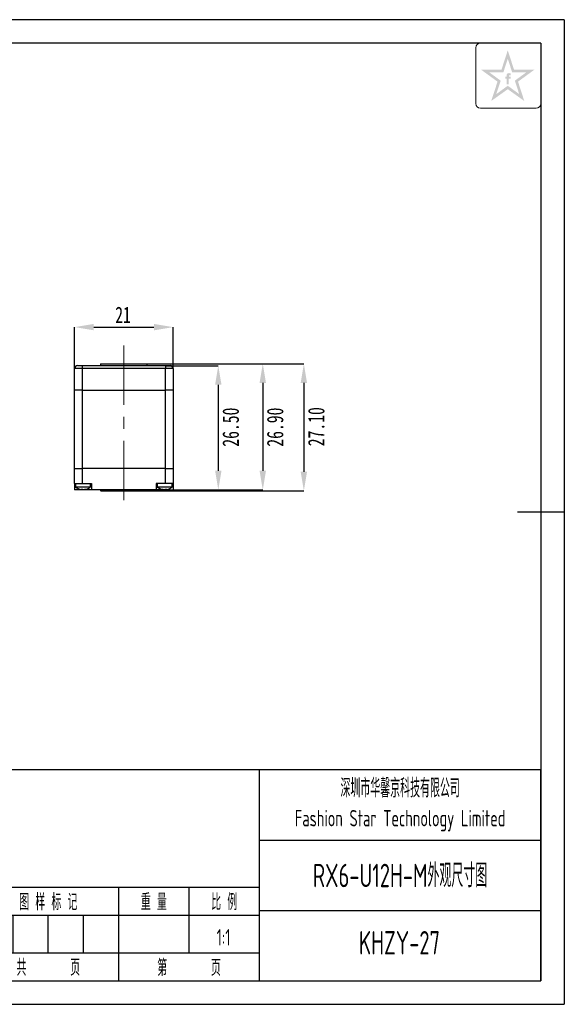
# Model space of a CAD drawing. Header units: inches. Extents: x 218 to 516, y -5 to 205.
# Tile 3 of 3: x 400 to 516, y -5 to 205. Entities that reach past the tile are written whole.
import ezdxf
from ezdxf.enums import TextEntityAlignment as Align

# ---------------------------------------------------------------- set-up
doc = ezdxf.new("R2010")
doc.units = ezdxf.units.IN
doc.header["$MEASUREMENT"] = 0
doc.linetypes.add('CENTER2', pattern=[28.575, 19.05, -3.175, 3.175, -3.175])
doc.linetypes.add('CENTERX2', pattern=[20.32, 12.7, -2.54, 2.54, -2.54])
for name, color, linetype in [('1轮廓实线层', 7, 'Continuous'), ('2细线层', 4, 'Continuous'), ('3中心线层', 1, 'CENTER2'), ('6文字层', 3, 'Continuous'), ('7标注层', 4, 'Continuous'), ('图框层', 7, 'Continuous')]:
    doc.layers.add(name, color=color, linetype=linetype)
doc.styles.add('PC_TEXTSTYLE', font='ISOCP.SHX', dxfattribs={"width": 0.707, "bigfont": 'GBCBIG.SHX'})
doc.styles.add('PC_TEXTSTYLE4', font='ISOCP.SHX', dxfattribs={"width": 0.707, "bigfont": 'GBCBIG.SHX'})
doc.styles.add('SLDTEXTSTYLE5', font='TXT', dxfattribs={"width": 0.7})
doc.dimstyles.new('SLDDIMSTYLE0', dxfattribs={"dimtxt": 3.5, "dimasz": 4.08, "dimexe": 0, "dimexo": 0.0625, "dimgap": 0.875, "dimtad": 2, "dimrnd": 1e-09, "dimzin": 4, "dimdsep": 46, "dimtxsty": 'SLDTEXTSTYLE5', "dimsah": 1, "dimcen": 0.09, "dimadec": 0, "dimazin": 1, "dimtfac": 1, "dimtofl": 0, "dimtmove": 0, "dimatfit": 3, "dimfxl": 1, "dimfrac": 2, "dimtolj": 1, "dimtzin": 12, "dimarcsym": 0})
doc.dimstyles.new('SLDDIMSTYLE3', dxfattribs={"dimtxt": 3.5, "dimasz": 4.08, "dimexe": 0, "dimexo": 0.0625, "dimgap": 0.875, "dimtad": 2, "dimrnd": 1e-09, "dimzin": 12, "dimdsep": 46, "dimtxsty": 'SLDTEXTSTYLE5', "dimsah": 1, "dimcen": 0.09, "dimadec": 0, "dimazin": 3, "dimtfac": 1, "dimtofl": 0, "dimtmove": 0, "dimatfit": 3, "dimfxl": 1, "dimfrac": 2, "dimtolj": 1, "dimtzin": 12, "dimarcsym": 0})

# ---------------------------------------------------------------- blocks, each defined once
blk = doc.blocks.new('ZwmFrameMain_1_A4^_^无分区图框^_^landscape')
at = {"layer": '1轮廓实线层'}
for p, q in [((123.5, 205), (123.5, 195)), ((0, 0), (0, 200)), ((267, 200), (0, 200)), ((267, 200), (267, 0)), ((-25, 100), (5, 100)), ((272, 100), (262, 100)), ((123.5, -5), (123.5, 5)), ((0, 0), (267, 0))]:
    blk.add_line(p, q, dxfattribs=at)
at = {"layer": '2细线层'}
for p, q in [((-25, -5), (-25, 205)), ((272, 205), (-25, 205)), ((272, 205), (272, -5)), ((-25, -5), (272, -5))]:
    blk.add_line(p, q, dxfattribs=at)
blk = doc.blocks.new('ZwmFrameMain_1_标题栏1')
at = {"layer": '1轮廓实线层'}
for p, q in [((-180, 0), (-180, 45)), ((0, 45), (-180, 45)), ((-172, 20), (-172, 45)), ((-165, 20), (-165, 45)), ((-145, 20), (-145, 45)), ((-130, 20), (-130, 45)), ((-120, 0), (-120, 45)), ((0, 0), (0, 45)), ((-60, 30), (0, 30)), ((-180, 20), (-60, 20)), ((-165, 0), (-165, 20)), ((-150, 0), (-150, 20)), ((-135, 0), (-135, 20)), ((-60, 15), (0, 15)), ((-180, 0), (0, 0))]:
    blk.add_line(p, q, dxfattribs=at)
at = {"layer": '1轮廓实线层', "color": 7}
for p, q in [((-60, 0), (-60, 45)), ((-180, 25), (-120, 25))]:
    blk.add_line(p, q, dxfattribs=at)
at = {"layer": '2细线层'}
for p, q in [((-180, 40), (-120, 40)), ((-180, 35), (-120, 35)), ((-180, 30), (-120, 30)), ((-90, 0), (-90, 20)), ((-75, 6), (-75, 20)), ((-180, 15), (-120, 15)), ((-120, 14), (-60, 14)), ((-112.5, 6), (-112.5, 14)), ((-105, 6), (-105, 14)), ((-97.5, 6), (-97.5, 14)), ((-180, 10), (-120, 10)), ((-180, 5), (-120, 5)), ((-120, 6), (-60, 6))]:
    blk.add_line(p, q, dxfattribs=at)
at = {"layer": '6文字层', "style": 'PC_TEXTSTYLE', "width": 0.667}
for s, p in [('标记', (-176, 22.5)), ('处数', (-168.5, 22.5)), (' 更改文件号 ', (-155, 22.5)), (' 签 字 ', (-137.5, 22.5)), (' 日期 ', (-125, 22.5)), (' 设 计 ', (-172.5, 17.51)), (' 标准化 ', (-142.5, 17.51)), (' 图 样 标 记 ', (-105, 17)), (' 重 量 ', (-82.5, 17)), (' 比 例 ', (-67.5, 17)), (' 审 核 ', (-172.5, 7.5)), (' 工 艺 ', (-172.5, 2.5)), (' 日 期 ', (-142.5, 2.5)), ('共       页', (-105, 3)), ('第       页', (-75, 3))]:
    blk.add_text(s, height=3.5, dxfattribs=at).set_placement(p, align=Align.MIDDLE)
at = {"layer": '6文字层', "style": 'PC_TEXTSTYLE', "flags": 8}
for tag, height, width, p, p2 in [('企业名称', 5, 3.445461, (-54.29, 34.82), (-5.27, 34.82)), ('产品名称或材料标记', 7, 1.034456, (-113.46, 28.64), (-66.42, 28.64)), ('图样名称', 5, 3.480264, (-54.79, 19.98), (-5.27, 19.98)), ('标准化', 3.5, 1.756036, (-133.83, 15.37), (-120.75, 15.37)), ('重量', 3.5, 2.448074, (-88.46, 7.54), (-76.55, 7.54)), ('比例', 3.5, 2.367734, (-73.35, 7.54), (-61.93, 7.54)), ('图样代号', 5, 3.489916, (-54.79, 5.63), (-5.52, 5.63)), ('审核', 3.5, 2.723972, (-163.99, 5.37), (-150.63, 5.37)), ('工艺', 3.5, 2.851598, (-164.21, 0.37), (-150.89, 0.37)), ('日期', 3.5, 2.733185, (-133.83, 0.37), (-120.75, 0.37)), ('共几页', 3.5, 0.953151, (-108.58, 1.48), (-101.56, 1.48))]:
    blk.add_attdef(tag, text='', height=height, dxfattribs=dict(at, width=width)).set_placement(p, p2, align=Align.FIT)
at = {"layer": '6文字层', "style": 'PC_TEXTSTYLE', "width": 9.901758, "flags": 8}
blk.add_attdef('设计', text='', height=3.5, rotation=359.5768, dxfattribs=at).set_placement((-164.23, 15.37), (-150.37, 15.27), align=Align.FIT)
at = {"layer": '6文字层', "color": 3, "style": 'PC_TEXTSTYLE', "width": 0.96618, "flags": 8}
blk.add_attdef('第几页', text='', height=3.5, dxfattribs=at).set_placement((-78.29, 1.5), (-71.16, 1.5), align=Align.FIT)
at = {"layer": '6文字层', "color": 0, "style": 'PC_TEXTSTYLE', "width": 0.715273, "flags": 8}
blk.add_attdef('图纸张数', text='', height=3.5, dxfattribs=at).set_placement((-2.66, -3.87), (4.46, -3.87), align=Align.FIT)
blk = doc.blocks.new('*D73')
at = {"layer": '7标注层', "color": 0, "lineweight": -2}
for p, q in [((411.54, 130.67), (411.54, 139.43)), ((415.62, 139.43), (428.46, 139.43)), ((432.54, 130.67), (432.54, 139.43))]:
    blk.add_line(p, q, dxfattribs=at)
at = {"layer": '7标注层', "color": 0}
for points in [[(415.62, 140.11), (415.62, 138.75), (411.54, 139.43)], [(428.46, 138.75), (428.46, 140.11), (432.54, 139.43)]]:
    blk.add_solid(points, dxfattribs=at)
at = {"layer": 'Defpoints', "color": 0}
for p in [(432.54, 139.43), (411.54, 130.61), (432.54, 130.61)]:
    blk.add_point(p, dxfattribs=at)
at = {"layer": '7标注层', "color": 0, "insert": (421.86, 143.8), "char_height": 3.5, "attachment_point": 2, "style": 'SLDTEXTSTYLE5'}
blk.add_mtext('\\A1;21', dxfattribs=at)
blk = doc.blocks.new('*D74')
at = {"layer": '7标注层', "color": 0, "lineweight": -2}
for p, q in [((431, 131.21), (442.17, 131.21)), ((442.17, 127.13), (442.17, 108.79)), ((432.6, 104.71), (442.17, 104.71))]:
    blk.add_line(p, q, dxfattribs=at)
at = {"layer": '7标注层', "color": 0}
for points in [[(442.85, 127.13), (441.49, 127.13), (442.17, 131.21)], [(441.49, 108.79), (442.85, 108.79), (442.17, 104.71)]]:
    blk.add_solid(points, dxfattribs=at)
at = {"layer": 'Defpoints', "color": 0}
for p in [(430.94, 131.21), (432.54, 104.71), (442.17, 104.71)]:
    blk.add_point(p, dxfattribs=at)
at = {"layer": '7标注层', "color": 0, "insert": (443.05, 118.1), "char_height": 3.5, "attachment_point": 2, "rotation": 90, "style": 'SLDTEXTSTYLE5'}
blk.add_mtext('\\A1;26.50', dxfattribs=at)
blk = doc.blocks.new('*D75')
at = {"layer": '7标注层', "color": 0, "lineweight": -2}
for p, q in [((426.6, 131.61), (451.65, 131.61)), ((451.65, 127.53), (451.65, 108.79)), ((432.6, 104.71), (451.65, 104.71))]:
    blk.add_line(p, q, dxfattribs=at)
at = {"layer": '7标注层', "color": 0}
for points in [[(452.33, 127.53), (450.97, 127.53), (451.65, 131.61)], [(450.97, 108.79), (452.33, 108.79), (451.65, 104.71)]]:
    blk.add_solid(points, dxfattribs=at)
at = {"layer": 'Defpoints', "color": 0}
for p in [(426.54, 131.61), (432.54, 104.71), (451.65, 104.71)]:
    blk.add_point(p, dxfattribs=at)
at = {"layer": '7标注层', "color": 0, "insert": (452.52, 118.1), "char_height": 3.5, "attachment_point": 2, "rotation": 90, "style": 'SLDTEXTSTYLE5'}
blk.add_mtext('\\A1;26.90', dxfattribs=at)
blk = doc.blocks.new('*D76')
at = {"layer": '7标注层', "color": 0, "lineweight": -2}
for p, q in [((417.1, 131.61), (460.41, 131.61)), ((460.41, 127.53), (460.41, 108.59)), ((417.1, 104.51), (460.41, 104.51))]:
    blk.add_line(p, q, dxfattribs=at)
at = {"layer": '7标注层', "color": 0}
for points in [[(461.09, 127.53), (459.73, 127.53), (460.41, 131.61)], [(459.73, 108.59), (461.09, 108.59), (460.41, 104.51)]]:
    blk.add_solid(points, dxfattribs=at)
at = {"layer": 'Defpoints', "color": 0}
for p in [(417.04, 131.61), (417.04, 104.51), (460.41, 104.51)]:
    blk.add_point(p, dxfattribs=at)
at = {"layer": '7标注层', "color": 0, "insert": (461.29, 118.19), "char_height": 3.5, "attachment_point": 2, "rotation": 90, "style": 'SLDTEXTSTYLE5'}
blk.add_mtext('\\A1;27.10', dxfattribs=at)

msp = doc.modelspace()

# ---------------------------------------------------------------- hatches: boundary and pattern name
at = {"layer": '6文字层', "lineweight": 5}
h = msp.add_hatch(color=2, dxfattribs=at)
edge = h.paths.add_edge_path(flags=0)
edge.add_line((504.104, 192.419), (504.5, 192.419))
edge.add_line((504.5, 192.419), (504.5, 192.845))
edge.add_line((504.5, 192.845), (504.109, 192.845))
edge.add_line((504.109, 192.845), (504.109, 193.053))
edge.add_spline(control_points=[(504.109, 193.053), (504.109, 193.078), (504.108, 193.174), (504.296, 193.144), (504.415, 193.127), (504.482, 193.11), (504.509, 193.102)], knot_values=[0, 0, 0, 0, 1.4943482, 5.8188355, 8.4876202, 10.3632598, 10.3632598, 10.3632598, 10.3632598], degree=3, periodic=0)
edge.add_line((504.509, 193.102), (504.509, 193.539))
edge.add_spline(control_points=[(504.509, 193.539), (504.438, 193.556), (504.265, 193.597), (504.017, 193.618), (503.788, 193.514), (503.672, 193.37), (503.652, 193.26), (503.647, 193.229)], knot_values=[0, 0, 0, 0, 4.9341397, 11.9452686, 16.0265909, 21.3569295, 23.4510995, 23.4510995, 23.4510995, 23.4510995], degree=3, periodic=0)
edge.add_line((503.647, 193.229), (503.647, 192.845))
edge.add_line((503.647, 192.845), (503.361, 192.845))
edge.add_line((503.361, 192.845), (503.361, 192.419))
edge.add_line((503.361, 192.419), (503.65, 192.419))
edge.add_line((503.65, 192.419), (503.65, 191.229))
edge.add_line((503.65, 191.229), (504.104, 191.229))
edge.add_line((504.104, 191.229), (504.104, 192.419))
h.paths.add_polyline_path([(509.56, 194.333), (505.22, 194.333), (503.88, 198.473), (502.54, 194.333), (498.2, 194.333), (501.695, 191.785), (500.355, 187.656), (503.88, 190.181), (507.406, 187.656), (506.066, 191.785)])
h.paths.add_polyline_path([(505.394, 191.997), (506.326, 189.124), (503.88, 190.914), (501.434, 189.124), (502.367, 191.997), (499.913, 193.786), (502.945, 193.786), (503.88, 196.673), (504.816, 193.786), (507.848, 193.786)], flags=16)

# ---------------------------------------------------------------- linework, layer by layer
at = {"color": 7, "linetype": 'Continuous', "lineweight": 25}
for p, q in [((413.138, 130.612), (411.538, 130.612)), ((411.538, 126.012), (411.538, 130.612)), ((412.138, 131.212), (413.138, 131.212)), ((413.138, 131.212), (413.138, 130.612)), ((413.138, 131.212), (430.938, 131.212)), ((413.138, 130.612), (413.138, 126.012)), ((430.938, 130.612), (413.138, 130.612)), ((417.038, 131.612), (417.038, 131.212)), ((417.038, 131.612), (427.038, 131.612)), ((427.038, 131.212), (427.038, 131.612)), ((430.938, 131.212), (430.938, 130.612)), ((430.938, 131.212), (431.938, 131.212)), ((430.938, 126.012), (430.938, 130.612)), ((432.538, 130.612), (430.938, 130.612)), ((432.538, 130.612), (432.538, 126.012)), ((413.138, 126.012), (411.538, 126.012)), ((411.538, 109.312), (411.538, 126.012)), ((413.138, 126.012), (430.938, 126.012)), ((413.138, 126.012), (413.138, 109.312)), ((432.538, 126.012), (430.938, 126.012)), ((430.938, 109.312), (430.938, 126.012)), ((432.538, 126.012), (432.538, 109.312)), ((411.538, 106.062), (411.538, 109.312)), ((411.538, 109.312), (413.138, 109.312)), ((413.138, 109.312), (413.138, 106.062)), ((430.938, 109.312), (413.138, 109.312)), ((430.938, 106.062), (430.938, 109.312)), ((430.938, 109.312), (432.538, 109.312)), ((432.538, 109.312), (432.538, 106.062)), ((411.538, 106.062), (413.138, 106.062)), ((411.538, 106.062), (411.538, 104.712)), ((411.738, 106.062), (411.738, 105.341)), ((411.738, 105.341), (412.725, 105.341)), ((412.725, 105.341), (414.938, 105.341)), ((413.138, 106.062), (415.138, 106.062)), ((414.938, 105.341), (414.938, 106.062)), ((415.138, 106.062), (415.138, 104.712)), ((430.938, 106.062), (428.938, 106.062)), ((428.938, 106.062), (428.938, 104.712)), ((429.138, 106.062), (429.138, 105.341)), ((429.138, 105.341), (432.338, 105.341)), ((432.538, 106.062), (430.938, 106.062)), ((432.338, 105.341), (432.338, 106.062)), ((432.538, 106.062), (432.538, 104.712)), ((413.538, 104.712), (411.538, 104.712)), ((413.023, 104.796), (413.023, 104.887)), ((415.138, 104.712), (413.538, 104.712)), ((428.938, 104.712), (415.138, 104.712)), ((417.038, 104.712), (417.038, 104.512)), ((427.038, 104.512), (417.038, 104.512)), ((427.038, 104.512), (427.038, 104.712)), ((430.538, 104.712), (428.938, 104.712)), ((430.538, 104.712), (432.538, 104.712)), ((431.052, 104.887), (431.052, 104.796))]:
    msp.add_line(p, q, dxfattribs=at)
at = {"color": 8, "linetype": 'Continuous', "lineweight": 25}
for p, q in [((413.001, 104.813), (413.001, 104.887)), ((413.538, 104.712), (413.538, 104.791)), ((413.837, 104.844), (413.837, 104.813)), ((430.238, 104.813), (430.238, 104.844)), ((430.538, 104.792), (430.538, 104.712)), ((431.075, 104.887), (431.075, 104.813))]:
    msp.add_line(p, q, dxfattribs=at)
at = {"color": 7, "linetype": 'Continuous', "lineweight": 25}
for centre, radius, start, end in [((412.138, 130.612), 0.6, 90, 180), ((431.938, 130.612), 0.6, 0, 90), ((413.338, 107.262), 2.5, 230.20818, 259.34953), ((413.338, 107.262), 2.5, 280.6797, 309.79182), ((430.738, 107.262), 2.5, 230.20818, 259.42497), ((430.738, 107.262), 2.5, 280.60884, 309.79182), ((413.041, 107.297), 2.41, 266.26412, 273.73588), ((413.266, 105.333), 0.584, 229.06704, 242.93593), ((413.58, 105.333), 0.584, 229.06704, 242.93593), ((413.266, 106.931), 2.163, 281.74405, 289.50725), ((413.397, 106.931), 2.163, 281.74405, 289.50725), ((414.054, 105.303), 0.416, 261.00113, 278.99887), ((430.021, 105.303), 0.416, 261.00113, 278.99887), ((430.679, 106.931), 2.163, 250.49275, 258.25595), ((430.809, 106.931), 2.163, 250.49275, 258.25595), ((430.495, 105.333), 0.584, 297.06407, 310.93296), ((431.035, 107.297), 2.41, 266.26412, 273.73588), ((430.809, 105.333), 0.584, 297.06407, 310.93296)]:
    msp.add_arc(centre, radius, start, end, dxfattribs=at)
for points, knots in [([(412.876, 104.806), (412.892, 104.803), (412.937, 104.794), (412.989, 104.788), (413.024, 104.789), (413.026, 104.798), (413.008, 104.808), (413.001, 104.813)], [0, 0, 0, 0, 0.1298077, 0.3638477, 0.5934641, 0.8210762, 1, 1, 1, 1]), ([(413.31, 104.798), (413.31, 104.798), (413.292, 104.792), (413.232, 104.789), (413.14, 104.789), (413.062, 104.796), (413.022, 104.804), (413.013, 104.805)], [0, 0, 0, 0, 0.012066, 0.3154586, 0.6131167, 0.9081767, 1, 1, 1, 1]), ([(413.315, 104.813), (413.33, 104.807), (413.361, 104.796), (413.442, 104.788), (413.536, 104.789), (413.628, 104.798), (413.683, 104.808), (413.707, 104.813)], [0, 0, 0, 0, 0.21180358, 0.42379063, 0.63177088, 0.83793573, 1, 1, 1, 1]), ([(413.837, 104.813), (413.808, 104.807), (413.749, 104.796), (413.687, 104.788), (413.654, 104.789), (413.655, 104.794), (413.656, 104.796)], [0, 0, 0, 0, 0.2829502, 0.5661454, 0.843988, 1, 1, 1, 1]), ([(430.421, 104.796), (430.42, 104.793), (430.417, 104.788), (430.375, 104.79), (430.312, 104.798), (430.261, 104.808), (430.238, 104.813)], [0, 0, 0, 0, 0.23062458, 0.50832726, 0.78360597, 1, 1, 1, 1]), ([(430.369, 104.813), (430.4, 104.807), (430.464, 104.796), (430.565, 104.788), (430.656, 104.789), (430.723, 104.798), (430.749, 104.808), (430.761, 104.813)], [0, 0, 0, 0, 0.2118036, 0.4237906, 0.6317709, 0.8379357, 1, 1, 1, 1]), ([(431.052, 104.804), (431.038, 104.802), (430.992, 104.794), (430.91, 104.789), (430.818, 104.789), (430.774, 104.797), (430.752, 104.8)], [0, 0, 0, 0, 0.1270419, 0.4225958, 0.7125634, 1, 1, 1, 1]), ([(431.075, 104.813), (431.065, 104.807), (431.046, 104.796), (431.058, 104.788), (431.1, 104.79), (431.152, 104.796), (431.189, 104.804), (431.198, 104.805)], [0, 0, 0, 0, 0.23450394, 0.46921101, 0.69948184, 0.92774271, 1, 1, 1, 1])]:
    msp.add_open_spline(points, degree=3, knots=knots, dxfattribs=at)
at = {"layer": '3中心线层', "linetype": 'CENTERX2', "lineweight": 18}
msp.add_line((422.038, 135.534), (422.038, 102.32), dxfattribs=at)
at = {"layer": '6文字层', "color": 212, "lineweight": 5}
for p, q in [((498.04, 200), (510.933, 200)), ((510.933, 200), (510.933, 187.117)), ((497.042, 187.117), (497.042, 199.003)), ((509.935, 186.12), (498.04, 186.12))]:
    msp.add_line(p, q, dxfattribs=at)
for centre, start, end in [((498.04, 199.003), 90, 180), ((498.04, 187.117), 180, 270), ((509.935, 187.117), 270, 0)]:
    msp.add_arc(centre, 0.997, start, end, dxfattribs=at)

# ---------------------------------------------------------------- block references
at = {"layer": '图框层'}
msp.add_blockref('ZwmFrameMain_1_A4^_^无分区图框^_^landscape', (243.933, 0), dxfattribs=at)
ref = msp.add_blockref('ZwmFrameMain_1_标题栏1', (510.933, 0), dxfattribs=at)
ref.add_attrib('设计', 'Sera', (346.704, 15.372), dxfattribs={"layer": '6文字层', "height": 3.5, "rotation": 359.57685, "style": 'PC_TEXTSTYLE', "width": 0.707})
ref.add_attrib('日期', '2026/1/27/周二', dxfattribs={"layer": '6文字层', "height": 3.5, "style": 'PC_TEXTSTYLE', "width": 0.456431}).set_placement((377.098, 0.371), (390.181, 0.371), align=Align.FIT)
ref.add_attrib('图样名称', 'RX6-U12H-M外观尺寸图', dxfattribs={"layer": '6文字层', "height": 5, "style": 'PC_TEXTSTYLE', "width": 0.707}).set_placement((480.906, 19.978), align=Align.CENTER)
ref.add_attrib('图样代号', 'KHZY-27', dxfattribs={"layer": '6文字层', "height": 5, "style": 'PC_TEXTSTYLE', "width": 0.707}).set_placement((480.782, 5.63), align=Align.CENTER)
ref.add_attrib('比例', '1:1', dxfattribs={"layer": '6文字层', "height": 3.5, "style": 'PC_TEXTSTYLE', "width": 0.707}).set_placement((443.291, 7.542), align=Align.CENTER)

# ---------------------------------------------------------------- texts
at = {"layer": '6文字层', "insert": (480.933, 37.5), "char_height": 3.5, "width": 60, "attachment_point": 5, "style": 'PC_TEXTSTYLE4'}
msp.add_mtext('{\\H1.142857x;深圳市华馨京科技有限公司}\\P\\pxsm1,qc;Fashion Star Technology Limited', dxfattribs=at)

# ---------------------------------------------------------------- dimensions: what is measured, and where the dimension line sits
at = {"layer": '7标注层'}
dim = msp.add_linear_dim(base=(432.538, 139.427), p1=(411.538, 130.612), p2=(432.538, 130.612), dimstyle='SLDDIMSTYLE3', dxfattribs=at)
dim.commit()
dim.dimension.update_dxf_attribs({"geometry": '*D73', "text_midpoint": (421.864, 139.427), "dimtype": 160})
for base, p1, p2, picture, middle in [((460.414, 104.512), (417.038, 131.612), (417.038, 104.512), '*D76', (460.414, 118.194)), ((451.648, 104.712), (426.537, 131.612), (432.538, 104.712), '*D75', (451.648, 118.095)), ((442.173, 104.712), (430.938, 131.212), (432.538, 104.712), '*D74', (442.173, 118.095))]:
    dim = msp.add_linear_dim(base=base, p1=p1, p2=p2, angle=90, dimstyle='SLDDIMSTYLE0', dxfattribs=at)
    dim.commit()
    dim.dimension.update_dxf_attribs({"geometry": picture, "text_midpoint": middle, "dimtype": 160})

doc.saveas('drawing.dxf')
